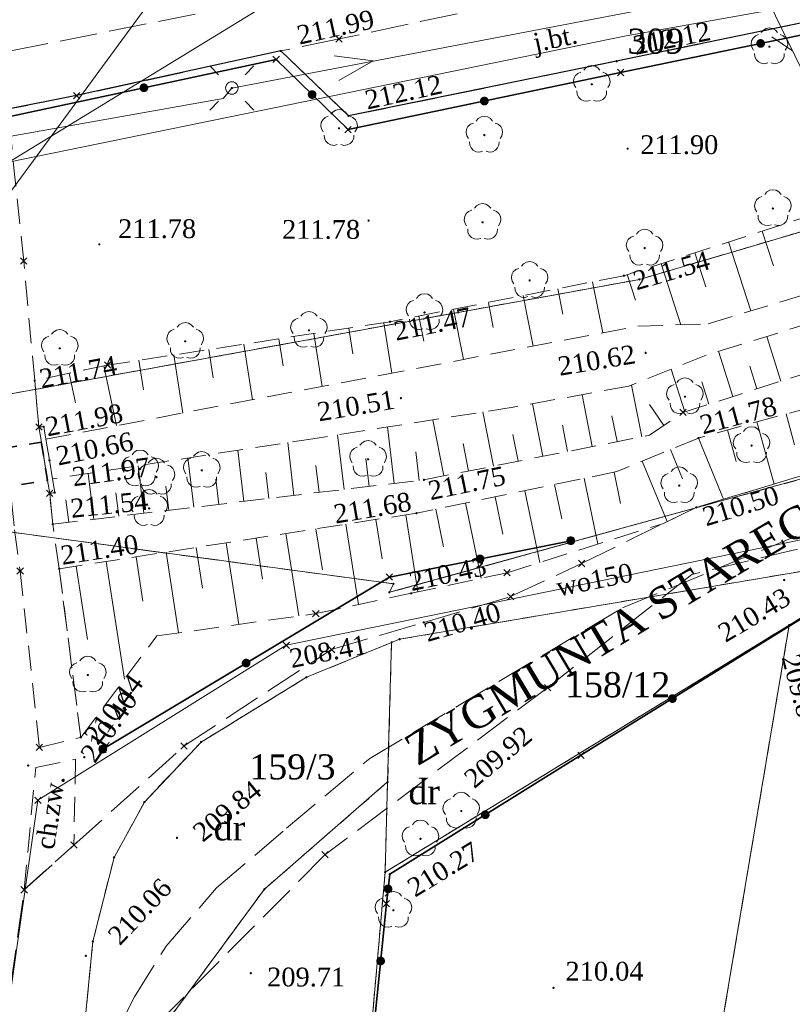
# Model space of a CAD drawing. Extents: x 7414218 to 7427513, y 5544630 to 5555035.
# Tile 20 of 46: x 7419448 to 7419478, y 5549612 to 5549651. Entities that reach past the tile are written whole.
import ezdxf
from ezdxf.enums import TextEntityAlignment as Align

# ---------------------------------------------------------------- set-up
doc = ezdxf.new("R2010")
doc.units = 0
for name, pattern in [('PRZER1-1', [1, 0.5, -0.5]), ('PRZER2-1', [1.5, 1, -0.5]), ('PRZER3-1', [2, 1.5, -0.5])]:
    doc.linetypes.add(name, pattern=pattern)
doc.layers.get('0').update_dxf_attribs({"linetype": 'CONTINUOUS'})
for name, color, linetype, lineweight in [('EGDE', 7, 'CONTINUOUS', 18), ('EGDE_O', 7, 'CONTINUOUS', 18), ('EGPG', 7, 'CONTINUOUS', 18), ('GOSRBG', 7, 'CONTINUOUS', 18), ('GUPPRZ_O', 7, 'CONTINUOUS', 18), ('OTDN', 7, 'CONTINUOUS', 18), ('OTKC', 7, 'CONTINUOUS', 18), ('OTKC_O', 7, 'CONTINUOUS', 18), ('OTKJ', 7, 'CONTINUOUS', 18), ('OTKJ_O', 7, 'CONTINUOUS', 18), ('OTKK', 7, 'CONTINUOUS', 25), ('OTKZ', 7, 'CONTINUOUS', 35), ('OTOO', 7, 'CONTINUOUS', 35), ('OTRK', 7, 'CONTINUOUS', 18), ('OTRS', 7, 'CONTINUOUS', 13), ('OTRS_O', 7, 'CONTINUOUS', 13), ('SUEO', 7, 'CONTINUOUS', 18)]:
    doc.layers.add(name, color=color, linetype=linetype, lineweight=lineweight)
for name, color, linetype, lineweight, true_color in [('EGKK', 7, 'CONTINUOUS', 18, 0x24bc24), ('EGUG', 7, 'CONTINUOUS', 18, 0x008000), ('EGUG_O', 7, 'CONTINUOUS', 18, 0x008000), ('GELULI', 7, 'CONTINUOUS', 18, 0xfeffff), ('GELULI_O', 7, 'CONTINUOUS', 18, 0xfeffff), ('GSPPRB', 7, 'CONTINUOUS', 18, 0x80ffff), ('OTZL', 7, 'CONTINUOUS', 18, 0x008000), ('SUEP', 1, 'CONTINUOUS', 18, 0xff0000), ('SUTP', 7, 'CONTINUOUS', 18, 0xff9100), ('SUWP', 5, 'CONTINUOUS', 18, 0x0000ff), ('SUWP_O', 5, 'CONTINUOUS', 18, 0x0000ff)]:
    doc.layers.add(name, color=color, linetype=linetype, lineweight=lineweight, true_color=true_color)
doc.styles.add('Times New Roman', font='times.ttf')

# ---------------------------------------------------------------- blocks, each defined once
blk = doc.blocks.new('GSPWPS1')
blk.add_hatch(color=0).paths.add_polyline_path([(-0.045, 0), (-0.043467, -0.011647), (-0.038971, -0.0225), (-0.03182, -0.03182), (-0.0225, -0.038971), (-0.011647, -0.043467), (0, -0.045), (0.011647, -0.043467), (0.0225, -0.038971), (0.03182, -0.03182), (0.038971, -0.0225), (0.043467, -0.011647), (0.045, 0), (0.043467, 0.011647), (0.038971, 0.0225), (0.03182, 0.03182), (0.0225, 0.038971), (0.011647, 0.043467), (0, 0.045), (-0.011647, 0.043467), (-0.0225, 0.038971), (-0.03182, 0.03182), (-0.038971, 0.0225), (-0.043467, 0.011647)])
blk = doc.blocks.new('GSPRDL1')
blk.add_hatch(color=0).paths.add_polyline_path([(0, -0.045), (0.013906, -0.042798), (0.02645, -0.036406), (0.036406, -0.02645), (0.042798, -0.013906), (0.045, 0), (0.042798, 0.013906), (0.036406, 0.02645), (0.02645, 0.036406), (0.013906, 0.042798), (0, 0.045), (-0.013906, 0.042798), (-0.02645, 0.036406), (-0.036406, 0.02645), (-0.042798, 0.013906), (-0.045, 0), (-0.042798, -0.013906), (-0.036406, -0.02645), (-0.02645, -0.036406), (-0.013906, -0.042798)])
at = {"color": 0}
for points in [[(-0.635969, -0.134326), (-0.70458, -0.024001), (-0.731429, 0.103115), (-0.713292, 0.231763), (-0.652348, 0.346501), (-0.55591, 0.433559), (-0.435555, 0.482485)], [(-0.324277, 0.563333), (-0.240553, 0.662679), (-0.127956, 0.727494), (0, 0.75), (0.127956, 0.727494), (0.240553, 0.662679), (0.324277, 0.563333)], [(0.435555, 0.482485), (0.55591, 0.433559), (0.652348, 0.346501), (0.713292, 0.231763), (0.731429, 0.103115), (0.70458, -0.024001), (0.635969, -0.134326)], [(-0.068773, -0.646351), (-0.194901, -0.677512), (-0.324092, -0.663766), (-0.440839, -0.606763), (-0.531129, -0.513345), (-0.584125, -0.394725), (-0.593465, -0.265141)], [(0.593465, -0.265141), (0.584125, -0.394725), (0.531129, -0.513345), (0.440839, -0.606763), (0.324092, -0.663766), (0.194901, -0.677512), (0.068773, -0.646351)]]:
    blk.add_lwpolyline(points, dxfattribs=at)
blk = doc.blocks.new('GUPELA2')
blk.add_hatch(color=0).paths.add_polyline_path([(-0.001087, 0.044987), (0.011881, 0.043403), (0.021281, 0.03965), (0.030065, 0.033482), (0.038133, 0.023893), (0.043117, 0.012881), (0.044986, 0.001113), (0.044323, -0.007777), (0.040557, -0.019497), (0.033417, -0.030138), (0.024849, -0.037517), (0.013788, -0.042836), (0.002013, -0.044955), (-0.00982, -0.043916), (-0.020466, -0.040077), (-0.029541, -0.033946), (-0.036867, -0.025804), (-0.04187, -0.01649), (-0.04461, -0.005909), (-0.044532, 0.006476), (-0.041285, 0.017903), (-0.034764, 0.028574), (-0.024479, 0.03776), (-0.013449, 0.042943)])
at = {"color": 0}
for points in [[(-0.883883, 0.883883), (-0.53033, 0.53033)], [(0.883883, 0.883883), (0.53033, 0.53033)], [(-0.883883, -0.883883), (-0.53033, -0.53033)], [(0.883883, -0.883883), (0.53033, -0.53033)]]:
    blk.add_lwpolyline(points, dxfattribs=at)
blk = doc.blocks.new('GUPELA1')
at = {"color": 0}
blk.add_lwpolyline([(0, 0.25), (0.064705, 0.241481), (0.125, 0.216506), (0.176777, 0.176777), (0.216506, 0.125), (0.241481, 0.064705), (0.25, 0), (0.241481, -0.064705), (0.216506, -0.125), (0.176777, -0.176777), (0.125, -0.216506), (0.064705, -0.241481), (0, -0.25), (-0.064705, -0.241481), (-0.125, -0.216506), (-0.176777, -0.176777), (-0.216506, -0.125), (-0.241481, -0.064705), (-0.25, 0), (-0.241481, 0.064705), (-0.216506, 0.125), (-0.176777, 0.176777), (-0.125, 0.216506), (-0.064705, 0.241481)], close=True, dxfattribs=at)
blk = doc.blocks.new('GEPPGD1_2')
blk.add_hatch(color=0).paths.add_polyline_path([(0, -0.045), (0.013906, -0.042798), (0.02645, -0.036406), (0.036406, -0.02645), (0.042798, -0.013906), (0.045, 0), (0.042798, 0.013906), (0.036406, 0.02645), (0.02645, 0.036406), (0.013906, 0.042798), (0, 0.045), (-0.013906, 0.042798), (-0.02645, 0.036406), (-0.036406, 0.02645), (-0.042798, 0.013906), (-0.045, 0), (-0.042798, -0.013906), (-0.036406, -0.02645), (-0.02645, -0.036406), (-0.013906, -0.042798)])
blk = doc.blocks.new('GSPPRB0')
at = {"color": 0, "lineweight": 18}
for points in [[(-0.12726, -0.12726), (0.12726, 0.12726)], [(-0.12726, 0.12726), (0.12726, -0.12726)]]:
    blk.add_lwpolyline(points, dxfattribs=at)
blk = doc.blocks.new('KOLO')
blk.add_hatch(color=0).paths.add_polyline_path([(-0.175, 0), (-0.169037, -0.045293), (-0.151554, -0.0875), (-0.123744, -0.123744), (-0.0875, -0.151554), (-0.045293, -0.169037), (0, -0.175), (0.045293, -0.169037), (0.0875, -0.151554), (0.123744, -0.123744), (0.151554, -0.0875), (0.169037, -0.045293), (0.175, 0), (0.169037, 0.045293), (0.151554, 0.0875), (0.123744, 0.123744), (0.0875, 0.151554), (0.045293, 0.169037), (0, 0.175), (-0.045293, 0.169037), (-0.0875, 0.151554), (-0.123744, 0.123744), (-0.151554, 0.0875), (-0.169037, 0.045293)])
blk = doc.blocks.new('GSLKOG1')
blk.add_hatch(color=0).paths.add_polyline_path([(-0.175, 0), (-0.169037, -0.045293), (-0.151554, -0.0875), (-0.123744, -0.123744), (-0.0875, -0.151554), (-0.045293, -0.169037), (0, -0.175), (0.045293, -0.169037), (0.0875, -0.151554), (0.123744, -0.123744), (0.151554, -0.0875), (0.169037, -0.045293), (0.175, 0), (0.169037, 0.045293), (0.151554, 0.0875), (0.123744, 0.123744), (0.0875, 0.151554), (0.045293, 0.169037), (0, 0.175), (-0.045293, 0.169037), (-0.0875, 0.151554), (-0.123744, 0.123744), (-0.151554, 0.0875), (-0.169037, 0.045293)])
blk = doc.blocks.new('SUTP1')
at = {"color": 0}
for points in [[(0.9325, 0), (0.0675, 0.5)], [(-0.0675, 0), (-0.9325, -0.5)]]:
    blk.add_lwpolyline(points, dxfattribs=at)
blk = doc.blocks.new('SUEP1')
at = {"color": 0}
blk.add_lwpolyline([(-0.75, -0.5), (0.75, 0), (-0.75, 0.5)], dxfattribs=at)

msp = doc.modelspace()

# ---------------------------------------------------------------- linework, layer by layer
at = {"layer": 'EGDE', "linetype": 'Continuous', "lineweight": 18, "elevation": 10.22}
for points in [[(7419691.9, 5549667.65), (7419649.26, 5549659.54), (7419641.05, 5549657.97), (7419630.6, 5549656.65), (7419619.81, 5549655.03), (7419609.66, 5549653.24), (7419589.07, 5549649.42), (7419557.7, 5549643.96), (7419540.13, 5549643.06), (7419523.27, 5549643.29), (7419509.38, 5549641.39), (7419462.29, 5549628.43), (7419462.45, 5549628.77), (7419446.03, 5549630.99), (7419446.66, 5549622.15), (7419432.87, 5549470.11), (7419428.25, 5549466.49), (7419384.74, 5549466.49), (7419372.42, 5549466.59)], [(7419438.3, 5549490.48), (7419449.43, 5549604.09), (7419450.45, 5549614.49), (7419451.3, 5549617.85), (7419452.51, 5549620.06), (7419454.77, 5549622.45), (7419458.98, 5549625.04), (7419462.38, 5549626.43), (7419462.7, 5549626.56), (7419482.9, 5549629.97), (7419487.71, 5549630.61), (7419562.5, 5549640.55), (7419590.93, 5549644.33), (7419591.23, 5549646.31), (7419603.9, 5549648.9), (7419609.52, 5549650.05), (7419619.85, 5549651.97), (7419630.2, 5549653.58), (7419640.65, 5549655.17), (7419649.84, 5549657.3), (7419665.24, 5549660.9), (7419684.7, 5549663.65), (7419689.36, 5549664.31)], [(7419575.48, 5549664.19), (7419564.39, 5549662.19), (7419563.19, 5549661.96), (7419553.44, 5549661.25), (7419525.33, 5549656.97), (7419518.53, 5549654.85), (7419502.4, 5549649.81), (7419472.27, 5549640.92), (7419444.75, 5549635.91), (7419446.03, 5549630.99), (7419462.45, 5549628.77), (7419462.29, 5549628.43), (7419509.38, 5549641.39), (7419528.76, 5549648.51), (7419538.53, 5549652.48), (7419556.13, 5549655.93), (7419588.38, 5549660.2)]]:
    msp.add_lwpolyline(points, dxfattribs=at)
for points in [[(7419485.54, 5549661.95), (7419443.45, 5549653.88), (7419444.75, 5549635.91), (7419472.27, 5549640.92), (7419502.4, 5549649.81), (7419518.53, 5549654.85), (7419505.87, 5549656.71), (7419492.2, 5549663.53)], [(7419487.71, 5549630.61), (7419482.9, 5549629.97), (7419478.25, 5549627.12), (7419461.94, 5549530.29), (7419468.08, 5549529.97)], [(7419462.38, 5549626.43), (7419462.22, 5549620.86), (7419462.12, 5549617.26), (7419478.25, 5549627.12), (7419482.9, 5549629.97), (7419462.7, 5549626.56)], [(7419478.25, 5549627.12), (7419462.12, 5549617.26), (7419459.99, 5549593.07), (7419454.49, 5549530.64), (7419458.91, 5549530.45), (7419461.94, 5549530.29)], [(7419462.38, 5549626.43), (7419458.98, 5549625.04), (7419454.77, 5549622.45), (7419452.51, 5549620.06), (7419451.3, 5549617.85), (7419450.45, 5549614.49), (7419449.43, 5549604.09), (7419452.54, 5549610.11), (7419457.3, 5549616.58), (7419462.22, 5549620.86)], [(7419449.43, 5549604.09), (7419438.3, 5549490.48), (7419438.67, 5549469.52), (7419447.19, 5549467.83), (7419447.16, 5549493.99), (7419450.09, 5549531.19), (7419459.99, 5549593.07), (7419462.12, 5549617.26), (7419462.22, 5549620.86), (7419457.3, 5549616.58), (7419452.54, 5549610.11)]]:
    msp.add_lwpolyline(points, close=True, dxfattribs=at)
at = {"layer": 'EGKK', "linetype": 'PRZER3-1', "lineweight": 18, "elevation": 10.06}
for points in [[(7419575.48, 5549664.19), (7419564.39, 5549662.19), (7419563.19, 5549661.96), (7419553.44, 5549661.25), (7419525.33, 5549656.97), (7419518.53, 5549654.85), (7419502.4, 5549649.81), (7419472.27, 5549640.92), (7419444.75, 5549635.91), (7419421.11, 5549632.38), (7419413.08, 5549630.04), (7419408.05, 5549627.17), (7419368.46, 5549590.89)], [(7419371.74, 5549587.46), (7419410.15, 5549622.14), (7419421.94, 5549626.84), (7419445.69, 5549630.61), (7419446.03, 5549630.99), (7419462.45, 5549628.77), (7419462.29, 5549628.43), (7419509.38, 5549641.39), (7419528.76, 5549648.51), (7419538.53, 5549652.48), (7419556.13, 5549655.93), (7419588.38, 5549660.2)]]:
    msp.add_lwpolyline(points, dxfattribs=at)
at = {"layer": 'EGUG', "linetype": 'PRZER1-1', "lineweight": 18, "elevation": 10.08}
for points in [[(7419691.9, 5549667.65), (7419649.26, 5549659.54), (7419641.05, 5549657.97), (7419630.6, 5549656.65), (7419619.81, 5549655.03), (7419609.66, 5549653.24), (7419589.07, 5549649.42), (7419557.7, 5549643.96), (7419540.13, 5549643.06), (7419523.27, 5549643.29), (7419509.38, 5549641.39), (7419462.29, 5549628.43), (7419462.45, 5549628.77), (7419446.03, 5549630.99), (7419446.66, 5549622.15), (7419432.87, 5549470.11), (7419428.25, 5549466.49), (7419384.74, 5549466.49), (7419372.42, 5549466.59)], [(7419438.3, 5549490.48), (7419449.43, 5549604.09), (7419450.45, 5549614.49), (7419451.3, 5549617.85), (7419452.51, 5549620.06), (7419454.77, 5549622.45), (7419458.98, 5549625.04), (7419462.38, 5549626.43), (7419462.7, 5549626.56), (7419482.9, 5549629.97), (7419487.71, 5549630.61), (7419562.5, 5549640.55), (7419590.93, 5549644.33), (7419591.23, 5549646.31), (7419603.9, 5549648.9), (7419609.52, 5549650.05), (7419619.85, 5549651.97), (7419630.2, 5549653.58), (7419640.65, 5549655.17), (7419649.84, 5549657.3), (7419665.24, 5549660.9), (7419684.7, 5549663.65), (7419689.36, 5549664.31)]]:
    msp.add_lwpolyline(points, dxfattribs=at)
for points in [[(7419587.56, 5549665.21), (7419575.48, 5549664.19), (7419564.39, 5549662.19), (7419563.19, 5549661.96), (7419553.44, 5549661.25), (7419525.33, 5549656.97), (7419518.53, 5549654.85), (7419502.4, 5549649.81), (7419472.27, 5549640.92), (7419444.75, 5549635.91), (7419446.03, 5549630.99), (7419462.45, 5549628.77), (7419462.29, 5549628.43), (7419509.38, 5549641.39), (7419528.76, 5549648.51), (7419538.53, 5549652.48), (7419556.13, 5549655.93), (7419588.38, 5549660.2)], [(7419502.4, 5549649.81), (7419518.53, 5549654.85), (7419505.87, 5549656.71), (7419492.2, 5549663.53), (7419485.54, 5549661.95), (7419443.45, 5549653.88), (7419443.92, 5549647.37), (7419444.75, 5549635.91), (7419472.27, 5549640.92)], [(7419487.71, 5549630.61), (7419482.9, 5549629.97), (7419478.25, 5549627.12), (7419461.94, 5549530.29), (7419468.08, 5549529.97)], [(7419462.12, 5549617.26), (7419478.25, 5549627.12), (7419482.9, 5549629.97), (7419462.7, 5549626.56), (7419462.38, 5549626.43), (7419462.22, 5549620.86)], [(7419478.25, 5549627.12), (7419462.12, 5549617.26), (7419459.99, 5549593.07), (7419454.49, 5549530.64), (7419458.91, 5549530.45), (7419461.94, 5549530.29)], [(7419462.22, 5549620.86), (7419462.38, 5549626.43), (7419458.98, 5549625.04), (7419454.77, 5549622.45), (7419452.51, 5549620.06), (7419451.3, 5549617.85), (7419450.45, 5549614.49), (7419449.43, 5549604.09), (7419452.54, 5549610.11), (7419457.3, 5549616.58)], [(7419438.67, 5549469.52), (7419447.19, 5549467.83), (7419447.16, 5549493.99), (7419450.09, 5549531.19), (7419459.99, 5549593.07), (7419462.12, 5549617.26), (7419462.22, 5549620.86), (7419457.3, 5549616.58), (7419452.54, 5549610.11), (7419449.43, 5549604.09), (7419438.3, 5549490.48)]]:
    msp.add_lwpolyline(points, close=True, dxfattribs=at)
at = {"layer": 'GELULI', "linetype": 'PRZER3-1', "lineweight": 18, "elevation": 9.97}
for points in [[(7419191.83, 5549597.86), (7419227.51, 5549604.5), (7419236.51, 5549606.21), (7419266.71, 5549612.67), (7419285.91, 5549616.73), (7419342.82, 5549629.2), (7419396.93, 5549640.48), (7419420.12, 5549645.6), (7419443.26, 5549649.26), (7419491.1, 5549658.81), (7419573.08, 5549674.07), (7419586.74, 5549676.61), (7419595.56, 5549678.05), (7419603.85, 5549679.58), (7419642.24, 5549682.49), (7419682.46, 5549681.4), (7419701.55, 5549681.61), (7419707.82, 5549682.12), (7419711.97, 5549682.6), (7419717.23, 5549683.96), (7419737.16, 5549689.09), (7419817.2, 5549713.1), (7419833.72, 5549718.92), (7419847.85, 5549724.55)], [(7419438.62, 5549512.6), (7419443.29, 5549563.89), (7419445.68, 5549585.94), (7419447.5, 5549601.39), (7419450.76, 5549609.57), (7419452.11, 5549612.28), (7419453.38, 5549614.31), (7419455.39, 5549616.63), (7419458.18, 5549619.01), (7419461.51, 5549621.8), (7419471.6, 5549627.81), (7419482.58, 5549632.35), (7419497.87, 5549636.24), (7419510.04, 5549638.43), (7419559.28, 5549645.93), (7419579.5, 5549650.65), (7419586.5, 5549653.62), (7419594.02, 5549659.08), (7419593.81, 5549664.11), (7419595.56, 5549678.05)]]:
    msp.add_lwpolyline(points, dxfattribs=at)
at = {"layer": 'GOSRBG', "linetype": 'Continuous', "lineweight": 18, "elevation": 10.04}
msp.add_lwpolyline([(7419615.774, 5549580.427), (7419627.462, 5549681.489), (7419471.968, 5549660.82), (7419431.639, 5549636.152), (7419428.19, 5549596.998), (7419413.018, 5549502.167), (7419456.743, 5549498.498), (7419481.58, 5549497.212), (7419522.704, 5549494.583), (7419537.085, 5549494.391), (7419547.298, 5549493.821), (7419605.188, 5549491.067)], close=True, dxfattribs=at)
at = {"layer": 'OTDN', "linetype": 'Continuous', "lineweight": 18, "elevation": 10.18}
msp.add_lwpolyline([(7419448.49, 5549635.04), (7419448.3, 5549635.03), (7419448.399, 5549634.423), (7419448.646, 5549632.899), (7419448.73, 5549632.38), (7419448.93, 5549632.41), (7419448.841, 5549632.958), (7419448.72, 5549633.7), (7419448.575, 5549634.543)], close=True, dxfattribs=at)
at = {"layer": 'OTKC', "linetype": 'PRZER2-1', "lineweight": 18, "elevation": 10.18}
for points in [[(7419447.06, 5549647.71), (7419445.53, 5549647.31), (7419446.2, 5549640.4), (7419446.79, 5549634.89), (7419445.31, 5549634.62), (7419445.56, 5549631.73), (7419447.2, 5549632.08), (7419447.33, 5549630.93), (7419447.55, 5549629.28), (7419448.32, 5549622.24), (7419449.97, 5549622.64), (7419449.11, 5549629.37), (7419448.85, 5549631.15), (7419448.73, 5549632.38), (7419448.646, 5549632.899), (7419448.399, 5549634.423), (7419448.3, 5549635.03), (7419448.13, 5549636.88), (7419447.69, 5549641.65)], [(7419449.694, 5549618.339), (7419447.709, 5549616.555), (7419448.17, 5549621.44), (7419449.76, 5549621.77)]]:
    msp.add_lwpolyline(points, close=True, dxfattribs=at)
at = {"layer": 'OTKJ', "linetype": 'PRZER3-1', "lineweight": 18, "elevation": 10.18}
for points in [[(7419483.58, 5549655.26), (7419481.39, 5549654.82), (7419470.86, 5549652.77), (7419460.28, 5549650.52), (7419457.95, 5549650.04), (7419449.8, 5549648.26), (7419447.06, 5549647.71)], [(7419438.765, 5549533.504), (7419443.347, 5549580.846), (7419446.068, 5549604.754), (7419447.709, 5549616.555), (7419449.694, 5549618.339), (7419454.096, 5549622.297), (7419459.98, 5549626.145), (7419463.66, 5549627.23), (7419467.128, 5549628.261), (7419469.96, 5549629.58), (7419473.23, 5549631.18), (7419474.54, 5549631.82), (7419487.43, 5549635.68), (7419488.3, 5549632.49), (7419474.36, 5549629.14), (7419468.61, 5549624.63), (7419459.719, 5549617.954), (7419453.072, 5549611.255), (7419449.891, 5549604.245)]]:
    msp.add_lwpolyline(points, dxfattribs=at)
msp.add_lwpolyline([(7419457.95, 5549650.04), (7419460.66, 5549647.45), (7419471.36, 5549649.63), (7419482.37, 5549651.91), (7419483.58, 5549655.26), (7419481.39, 5549654.82), (7419470.86, 5549652.77), (7419460.28, 5549650.52)], close=True, dxfattribs=at)
at = {"layer": 'OTKK', "linetype": 'Continuous', "lineweight": 25, "elevation": 10.18}
msp.add_lwpolyline([(7419483.58, 5549655.26), (7419482.37, 5549651.91), (7419471.36, 5549649.63), (7419460.66, 5549647.45), (7419457.95, 5549650.04), (7419449.8, 5549648.26), (7419447.06, 5549647.71)], dxfattribs=at)
at = {"layer": 'OTKZ', "linetype": 'PRZER1-1', "lineweight": 35, "elevation": 10.18}
msp.add_lwpolyline([(7419443.45, 5549633.62), (7419443.66, 5549632.09), (7419448.646, 5549632.899), (7419448.399, 5549634.423)], close=True, dxfattribs=at)
at = {"layer": 'OTOO', "linetype": 'Continuous', "lineweight": 35, "elevation": 10.18}
for points in [[(7419447.21, 5549647.44), (7419457.77, 5549649.7), (7419460.64, 5549646.9), (7419471.52, 5549649.18), (7419482.7, 5549651.5), (7419483.66, 5549654.01)], [(7419469.53, 5549630.49), (7419462.29, 5549629.04), (7419450.85, 5549622.17)], [(7419489.61, 5549629.28), (7419487, 5549629.5), (7419485.89, 5549630.52), (7419483.62, 5549630.4), (7419469.934, 5549621.926), (7419462.302, 5549617.178), (7419462.169, 5549616.005), (7419461.714, 5549611.419), (7419460.596, 5549596.34), (7419458.286, 5549572.297), (7419457.053, 5549558.598), (7419454.642, 5549530.858), (7419469.28, 5549529.93), (7419468.47, 5549518.27), (7419467.27, 5549504.06), (7419466.666, 5549496.573)]]:
    msp.add_lwpolyline(points, dxfattribs=at)
at = {"layer": 'OTRK', "linetype": 'PRZER2-1', "lineweight": 18, "elevation": 10.06}
for points in [[(7419511.02, 5549653.75), (7419500.18, 5549649.28), (7419497.85, 5549648.61), (7419485.09, 5549645.4), (7419471.65, 5549641.07), (7419462.31, 5549639.23), (7419451.04, 5549637.5), (7419448.13, 5549636.88), (7419448.3, 5549635.03), (7419448.49, 5549635.04), (7419448.575, 5549634.543), (7419461.9, 5549637.09), (7419472.21, 5549639.05), (7419475.01, 5549639.15), (7419489.98, 5549643.65), (7419501.13, 5549647), (7419517.2, 5549651.71)], [(7419516.24, 5549650.62), (7419501.3, 5549646.01), (7419490.7, 5549642.75), (7419474.93, 5549637.9), (7419471.85, 5549636.66), (7419467.23, 5549635.82), (7419459.41, 5549634.59), (7419448.841, 5549632.958), (7419448.93, 5549632.41), (7419448.73, 5549632.38), (7419448.85, 5549631.15), (7419463.67, 5549632.92), (7419472.67, 5549634.7), (7419474.01, 5549635.61), (7419486.02, 5549639.45), (7419497.99, 5549642.92), (7419510.92, 5549646.66)]]:
    msp.add_lwpolyline(points, dxfattribs=at)
msp.add_lwpolyline([(7419530.02, 5549650.43), (7419527.05, 5549649.45), (7419511.31, 5549644.63), (7419498.4, 5549641.11), (7419486.46, 5549637.84), (7419474.63, 5549634.59), (7419471.37, 5549633.25), (7419463.37, 5549631.59), (7419449.11, 5549629.37), (7419449.97, 5549622.64), (7419453.01, 5549626.69), (7419459.354, 5549627.581), (7419463.16, 5549628.39), (7419466.99, 5549629.214), (7419473.23, 5549631.18), (7419474.54, 5549631.82), (7419487.43, 5549635.68), (7419499.26, 5549639.22), (7419511.95, 5549642.89), (7419518.72, 5549644.83), (7419526.27, 5549647.4)], close=True, dxfattribs=at)
at = {"layer": 'OTRK', "linetype": 'Continuous', "lineweight": 18, "elevation": 10.06}
for points in [[(7419477.173, 5549642.849), (7419477.621, 5549641.459)], [(7419475.827, 5549642.416), (7419476.714, 5549639.662)], [(7419474.48, 5549641.982), (7419474.919, 5549640.618)], [(7419473.134, 5549641.548), (7419473.919, 5549639.111)], [(7419471.787, 5549641.114), (7419472.118, 5549640.086)], [(7419470.404, 5549640.824), (7419470.806, 5549638.783)], [(7419467.628, 5549640.278), (7419468.026, 5549638.255)], [(7419469.016, 5549640.551), (7419469.216, 5549639.535)], [(7419466.24, 5549640.004), (7419466.438, 5549638.997)], [(7419463.464, 5549639.457), (7419463.66, 5549638.46)], [(7419464.852, 5549639.731), (7419465.247, 5549637.726)], [(7419462.074, 5549639.194), (7419462.383, 5549637.182)], [(7419459.278, 5549638.765), (7419459.602, 5549636.651)], [(7419460.676, 5549638.979), (7419460.834, 5549637.948)], [(7419456.481, 5549638.335), (7419456.821, 5549636.119)], [(7419457.879, 5549638.55), (7419458.046, 5549637.468)], [(7419477.923, 5549636.861), (7419477.353, 5549638.645)], [(7419453.685, 5549637.906), (7419454.041, 5549635.588)], [(7419455.083, 5549638.121), (7419455.257, 5549636.987)], [(7419476.006, 5549636.248), (7419475.428, 5549638.053)], [(7419452.286, 5549637.691), (7419452.468, 5549636.507)], [(7419449.506, 5549637.173), (7419449.757, 5549635.995)], [(7419450.89, 5549637.468), (7419451.398, 5549635.083)], [(7419474.088, 5549635.635), (7419473.543, 5549637.342)], [(7419476.964, 5549636.555), (7419476.677, 5549637.452)], [(7419472.365, 5549634.64), (7419471.957, 5549636.703)], [(7419475.047, 5549635.942), (7419474.763, 5549636.83)], [(7419470.391, 5549634.249), (7419469.981, 5549636.32)], [(7419468.416, 5549633.859), (7419468, 5549635.96)], [(7419473.246, 5549635.091), (7419472.677, 5549635.928)], [(7419466.441, 5549633.468), (7419466.014, 5549635.629)], [(7419478.131, 5549635.552), (7419478.468, 5549634.324)], [(7419464.467, 5549633.078), (7419464.024, 5549635.316)], [(7419471.378, 5549634.444), (7419471.175, 5549635.472)], [(7419476.962, 5549635.231), (7419477.644, 5549632.75)], [(7419462.478, 5549632.778), (7419462.209, 5549635.03)], [(7419469.403, 5549634.054), (7419469.197, 5549635.097)], [(7419475.794, 5549634.91), (7419476.139, 5549633.656)], [(7419458.481, 5549632.3), (7419458.229, 5549634.408)], [(7419460.479, 5549632.539), (7419460.219, 5549634.717)], [(7419465.454, 5549633.273), (7419465.237, 5549634.373)], [(7419467.429, 5549633.663), (7419467.219, 5549634.724)], [(7419474.626, 5549634.588), (7419475.63, 5549632.146)], [(7419456.482, 5549632.062), (7419456.238, 5549634.1)], [(7419463.477, 5549632.897), (7419463.34, 5549634.042)], [(7419473.506, 5549634.128), (7419473.987, 5549632.956)], [(7419454.483, 5549631.823), (7419454.248, 5549633.793)], [(7419461.479, 5549632.658), (7419461.346, 5549633.766)], [(7419472.385, 5549633.667), (7419473.378, 5549631.252)], [(7419450.486, 5549631.345), (7419450.267, 5549633.178)], [(7419452.485, 5549631.584), (7419452.258, 5549633.485)], [(7419457.481, 5549632.181), (7419457.357, 5549633.217)], [(7419459.48, 5549632.42), (7419459.352, 5549633.49)], [(7419471.258, 5549633.227), (7419471.518, 5549631.975)], [(7419455.483, 5549631.942), (7419455.363, 5549632.944)], [(7419470.072, 5549632.981), (7419470.617, 5549630.357)], [(7419451.485, 5549631.465), (7419451.374, 5549632.398)], [(7419453.484, 5549631.703), (7419453.368, 5549632.671)], [(7419467.699, 5549632.488), (7419468.294, 5549629.625)], [(7419468.886, 5549632.735), (7419469.17, 5549631.363)], [(7419449.487, 5549631.226), (7419449.379, 5549632.125)], [(7419465.327, 5549631.996), (7419465.951, 5549628.99)], [(7419466.513, 5549632.242), (7419466.823, 5549630.751)], [(7419464.141, 5549631.75), (7419464.453, 5549630.243)], [(7419461.754, 5549631.338), (7419461.998, 5549629.767)], [(7419462.951, 5549631.525), (7419463.43, 5549628.448)], [(7419459.359, 5549630.966), (7419459.614, 5549629.328)], [(7419460.556, 5549631.152), (7419461.056, 5549627.943)], [(7419455.768, 5549630.407), (7419456.275, 5549627.149)], [(7419456.965, 5549630.593), (7419457.22, 5549628.955)], [(7419458.162, 5549630.779), (7419458.675, 5549627.486)], [(7419453.374, 5549630.034), (7419453.875, 5549626.812)], [(7419454.571, 5549630.22), (7419454.823, 5549628.6)], [(7419450.98, 5549629.661), (7419451.711, 5549624.96)], [(7419452.177, 5549629.847), (7419452.452, 5549628.08)], [(7419449.782, 5549629.475), (7419450.239, 5549626.541)]]:
    msp.add_lwpolyline(points, dxfattribs=at)
at = {"layer": 'SUEP', "linetype": 'Continuous', "lineweight": 18, "elevation": 10.14}
for points in [[(7419813.51, 5549704.99), (7419792.67, 5549701.91), (7419759.16, 5549691.97), (7419727.73, 5549682.05), (7419699.01, 5549677.12), (7419657.51, 5549678.29), (7419619.55, 5549677.45), (7419583.02, 5549671.95), (7419555.17, 5549667.66), (7419521.19, 5549661.03), (7419486.18, 5549654.33), (7419456, 5549648.56)], [(7419316.42, 5549612.34), (7419316.3, 5549612.49), (7419315.56, 5549614.7), (7419321.9, 5549615.65), (7419327.33, 5549616.65), (7419337.55, 5549618.39), (7419366.45, 5549623.74), (7419374.22, 5549625.4), (7419389.41, 5549627.67), (7419400.56, 5549629.87), (7419405.7, 5549631.49), (7419414.42, 5549634.49), (7419424.03, 5549639.34), (7419431.97, 5549642.64), (7419435.94, 5549643.32), (7419471.74, 5549650.65), (7419497.49, 5549655.25)], [(7419404.38, 5549638.42), (7419408.52, 5549639.52), (7419423.19, 5549642.56), (7419426.47, 5549643.12), (7419427.22, 5549642.21), (7419427.29, 5549641.93), (7419427.35, 5549642.27), (7419428.27, 5549643.39), (7419442.53, 5549645.81), (7419455.66, 5549648.14), (7419456, 5549648.56)]]:
    msp.add_lwpolyline(points, dxfattribs=at)
at = {"layer": 'SUTP', "linetype": 'Continuous', "lineweight": 18, "elevation": 10.14}
msp.add_lwpolyline([(7419429.79, 5549749.71), (7419487.59, 5549631.16)], dxfattribs=at)
at = {"layer": 'SUWP', "linetype": 'Continuous', "lineweight": 18, "elevation": 10.14}
for points in [[(7419575.7, 5549677.49), (7419554.92, 5549673.25), (7419501.47, 5549663.11), (7419456.01, 5549654.58), (7419454.26, 5549654.09), (7419446.04, 5549642.91), (7419417.39, 5549633.13), (7419413.15, 5549631.81), (7419408.35, 5549630.52), (7419390.14, 5549626.83), (7419376.94, 5549624.27), (7419376.64, 5549624.63)], [(7419500.56, 5549634.4), (7419482.81, 5549631.37), (7419458.17, 5549626.32), (7419448.26, 5549620.13), (7419446.53, 5549608.05), (7419445.99, 5549603.69), (7419446.04, 5549603.36), (7419446.52, 5549603.28), (7419446.92, 5549603.25)]]:
    msp.add_lwpolyline(points, dxfattribs=at)

# ---------------------------------------------------------------- block references
at = {"layer": 'EGPG', "linetype": 'Continuous', "lineweight": 18}
for p in [(7419472.27, 5549640.92, 10.24), (7419462.29, 5549628.43, 10.24), (7419462.45, 5549628.77, 10.24), (7419478.25, 5549627.12, 10.24), (7419462.7, 5549626.56, 10.24), (7419462.38, 5549626.43, 10.24), (7419458.98, 5549625.04, 10.24), (7419454.77, 5549622.45, 10.24), (7419462.22, 5549620.86, 10.24), (7419452.51, 5549620.06, 10.24), (7419451.3, 5549617.85, 10.24), (7419462.12, 5549617.26, 10.24), (7419457.3, 5549616.58, 10.24), (7419450.45, 5549614.49, 10.24)]:
    msp.add_blockref('GEPPGD1_2', p, dxfattribs=at)
at = {"layer": 'GSPPRB', "linetype": 'Continuous', "lineweight": 18}
for p in [(7419460.28, 5549650.52, 10.28), (7419457.77, 5549649.7, 10.28), (7419471.52, 5549649.18, 10.28), (7419449.8, 5549648.26, 10.28), (7419460.64, 5549646.9, 10.28), (7419447.69, 5549641.65, 10.28), (7419451.04, 5549637.5, 10.28), (7419474.01, 5549635.61, 10.28), (7419448.3, 5549635.03, 10.28), (7419448.73, 5549632.38, 10.28), (7419469.53, 5549630.49, 10.28), (7419469.96, 5549629.58, 10.28), (7419447.55, 5549629.28, 10.28), (7419466.99, 5549629.214, 10.28), (7419462.29, 5549629.04, 10.28), (7419467.128, 5549628.261, 10.28), (7419459.354, 5549627.581, 10.28), (7419458.17, 5549626.32, 10.28), (7419459.98, 5549626.145, 10.28), (7419468.61, 5549624.63, 10.28), (7419448.32, 5549622.24, 10.28), (7419450.85, 5549622.17, 10.28), (7419454.096, 5549622.297, 10.28), (7419469.934, 5549621.926, 10.28), (7419448.26, 5549620.13, 10.28), (7419449.694, 5549618.339, 10.28), (7419459.719, 5549617.954, 10.28), (7419447.709, 5549616.555, 10.28), (7419462.169, 5549616.005, 10.28)]:
    msp.add_blockref('GSPPRB0', p, dxfattribs=at)
at = {"layer": 'OTOO', "linetype": 'Continuous', "lineweight": 35}
for name, p, rotation in [('KOLO', (7419477.11, 5549650.34, 10.18), 11.72325796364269), ('KOLO', (7419477.11, 5549650.34, 10.18), 11.72325796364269), ('KOLO', (7419452.49, 5549648.57, 10.18), 12.07993473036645), ('KOLO', (7419452.49, 5549648.57, 10.18), 12.07993473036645), ('KOLO', (7419459.205, 5549648.3, 10.18), 315.7073193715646), ('KOLO', (7419459.205, 5549648.3, 10.18), 315.7073193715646), ('KOLO', (7419466.08, 5549648.04, 10.18), 11.83556707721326), ('KOLO', (7419466.08, 5549648.04, 10.18), 11.83556707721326), ('GSLKOG1', (7419469.53, 5549630.49, 10.18), 191.3251504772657), ('KOLO', (7419465.91, 5549629.765, 10.18), 191.3251504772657), ('KOLO', (7419465.91, 5549629.765, 10.18), 191.3251504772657), ('KOLO', (7419456.57, 5549625.605, 10.18), 210.9858471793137), ('KOLO', (7419456.57, 5549625.605, 10.18), 210.9858471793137), ('KOLO', (7419473.589, 5549624.189, 10.18), 211.7646682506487), ('KOLO', (7419473.589, 5549624.189, 10.18), 211.7646682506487), ('GSLKOG1', (7419450.85, 5549622.17, 10.18), 210.9858471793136), ('KOLO', (7419466.118, 5549619.552, 10.18), 211.8864619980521), ('KOLO', (7419466.118, 5549619.552, 10.18), 211.8864619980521), ('KOLO', (7419462.236, 5549616.592, 10.18), 263.5311743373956), ('KOLO', (7419462.236, 5549616.592, 10.18), 263.5311743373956), ('KOLO', (7419461.941, 5549613.712, 10.18), 264.3339420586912), ('KOLO', (7419461.941, 5549613.712, 10.18), 264.3339420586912)]:
    msp.add_blockref(name, p, dxfattribs=dict(at, rotation=rotation))
at = {"layer": 'OTRS', "linetype": 'Continuous', "lineweight": 13}
for p in [(7419457.95, 5549650.04, 10.08), (7419471.36, 5549649.63, 10.08), (7419460.66, 5549647.45, 10.08), (7419471.8, 5549646.14, 10.08), (7419461.46, 5549643.27, 10.08), (7419450.71, 5549642.32, 10.08), (7419471.65, 5549641.07, 10.08), (7419462.31, 5549639.23, 10.08), (7419472.52, 5549637.99, 10.08), (7419448.13, 5549636.88, 10.08), (7419462.75, 5549636.18, 10.08), (7419448.49, 5549635.04, 10.08), (7419474.63, 5549634.59, 10.08), (7419448.72, 5549633.7, 10.08), (7419463.67, 5549632.92, 10.08), (7419448.93, 5549632.41, 10.08), (7419463.37, 5549631.59, 10.08), (7419474.54, 5549631.82, 10.08), (7419448.85, 5549631.15, 10.08), (7419449.11, 5549629.37, 10.08), (7419478.05, 5549628.92, 10.08), (7419463.16, 5549628.39, 10.08), (7419463.66, 5549627.23, 10.08), (7419449.97, 5549622.64, 10.08), (7419450.11, 5549621.85, 10.08), (7419447.87, 5549621.52, 10.08), (7419463.73, 5549620.99, 10.08), (7419453.81, 5549618.63, 10.08), (7419462.302, 5549617.178, 10.08), (7419450.17, 5549613.92, 10.08), (7419456.76, 5549613.23, 10.08), (7419468.84, 5549612.64, 10.08)]:
    msp.add_blockref('GSPWPS1', p, dxfattribs=at)
at = {"layer": 'OTZL', "linetype": 'Continuous', "lineweight": 18}
for p in [(7419477.46, 5549650.21, 10.12), (7419470.37, 5549648.71, 10.12), (7419460.28, 5549646.95, 10.12), (7419466.08, 5549646.68, 10.12), (7419477.6, 5549643.75, 10.12), (7419466.01, 5549643.2, 10.12), (7419472.48, 5549642.17, 10.12), (7419467.89, 5549640.88, 10.12), (7419463.69, 5549639.6, 10.12), (7419459.08, 5549638.89, 10.12), (7419454.14, 5549638.45, 10.12), (7419449.13, 5549638.17, 10.12), (7419474.09, 5549636.24, 10.12), (7419476.75, 5549634.29, 10.12), (7419461.44, 5549633.74, 10.12), (7419452.34, 5549633.36, 10.12), (7419454.8, 5549633.3, 10.12), (7419452.99, 5549633.03, 10.12), (7419473.86, 5549632.69, 10.12), (7419452.7, 5549631.78, 10.12), (7419450.25, 5549625.13, 10.12), (7419465.16, 5549619.7, 10.12), (7419463.53, 5549618.59, 10.12), (7419462.45, 5549615.74, 10.12)]:
    msp.add_blockref('GSPRDL1', p, dxfattribs=at)
at = {"layer": 'SUEO', "linetype": 'Continuous', "lineweight": 18}
for name, p in [('GUPELA2', (7419456, 5549648.56, 10.15)), ('GUPELA1', (7419456, 5549648.56, 10.16))]:
    msp.add_blockref(name, p, dxfattribs=at)
at = {"layer": 'SUEP', "linetype": 'Continuous', "lineweight": 18, "rotation": 10.82354991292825}
msp.add_blockref('SUEP1', (7419460.911, 5549649.499, 10.14), dxfattribs=at)
at = {"layer": 'SUTP', "linetype": 'Continuous', "lineweight": 18, "rotation": 295.9919182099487}
msp.add_blockref('SUTP1', (7419478.411, 5549649.986, 10.14), dxfattribs=at)

# ---------------------------------------------------------------- texts
at = {"layer": 'EGDE_O', "linetype": 'Continuous', "lineweight": 0, "style": 'Times New Roman'}
for s, p in [('309', (7419472.923, 5549649.932, 10.8)), ('158/12', (7419471.404, 5549624.242, 10.8)), ('159/3', (7419458.419, 5549620.964, 10.8))]:
    msp.add_text(s, height=1, dxfattribs=at).set_placement(p, align=Align.CENTER)
at = {"layer": 'EGUG_O', "linetype": 'Continuous', "lineweight": 0, "style": 'Times New Roman'}
for p in [(7419463.679, 5549619.972, 10.8), (7419455.905, 5549618.526, 10.8)]:
    msp.add_text('dr', height=1, dxfattribs=at).set_placement(p, align=Align.CENTER)
at = {"layer": 'GELULI_O', "linetype": 'Continuous', "lineweight": 0, "style": 'Times New Roman'}
msp.add_text('ZYGMUNTA STAREGO', height=1.25, rotation=30.7795, dxfattribs=at).set_placement((7419463.405, 5549621.477, 10.8))
at = {"layer": 'GUPPRZ_O', "linetype": 'Continuous', "lineweight": 0, "style": 'Times New Roman'}
for s, rotation, p in [('208.41', 11.027, (7419458.385, 5549625.406, 10.8)), ('209.8', 285.13, (7419477.94, 5549625.834, 10.8))]:
    msp.add_text(s, height=0.75, rotation=rotation, dxfattribs=at).set_placement(p)
at = {"layer": 'OTKC_O', "linetype": 'Continuous', "lineweight": 0, "style": 'Times New Roman'}
msp.add_text('ch.zw.', height=0.75, rotation=81.472, dxfattribs=at).set_placement((7419448.9, 5549618.13, 10.8))
at = {"layer": 'OTKJ_O', "linetype": 'Continuous', "lineweight": 0, "style": 'Times New Roman'}
msp.add_text('j.bt.', height=0.75, rotation=12.0143, dxfattribs=at).set_placement((7419468.125, 5549649.991, 10.8))
at = {"layer": 'OTRS_O', "linetype": 'Continuous', "lineweight": 0, "style": 'Times New Roman'}
for s, rotation, p in [('211.99', 12.5247, (7419458.7, 5549650.29, 10.8)), ('212.12', 11.2229, (7419472.11, 5549649.88, 10.8)), ('212.12', 12.2859, (7419461.41, 5549647.7, 10.8)), ('211.90', 0.0281, (7419472.305, 5549645.923, 10.8)), ('211.78', 360, (7419458.005, 5549642.541, 10.8)), ('211.54', 16.2496, (7419472.155, 5549640.482, 10.8)), ('211.47', 11.3002, (7419462.556, 5549638.472, 10.8)), ('210.62', 9.4178, (7419469.088, 5549637.072, 10.8)), ('211.74', 10.5101, (7419448.399, 5549636.576, 10.8)), ('210.51', 9.6316, (7419459.481, 5549635.251, 10.8)), ('211.98', 10.7705, (7419448.641, 5549634.654, 10.8)), ('211.78', 15.0092, (7419474.808, 5549634.731, 10.8)), ('210.66', 11.5572, (7419449.07, 5549633.487, 10.8)), ('211.97', 7.6743, (7419449.68, 5549632.66, 10.8)), ('211.75', 11.7369, (7419463.93, 5549632.107, 10.8)), ('211.54', 6.13, (7419449.6, 5549631.4, 10.8)), ('211.68', 9.7608, (7419460.142, 5549631.172, 10.8)), ('210.50', 17.2814, (7419474.936, 5549631.062, 10.8)), ('211.40', 8.8182, (7419449.233, 5549629.525, 10.8)), ('210.43', 12.1719, (7419463.174, 5549628.477, 10.8)), ('210.43', 30.9958, (7419475.71, 5549626.41, 10.8)), ('210.40', 16.2599, (7419463.811, 5549626.445, 10.8)), ('210.44', 53.3311, (7419450.652, 5549622.291, 10.8)), ('210.40', 55.8456, (7419450.53, 5549621.57, 10.8)), ('209.92', 40.2309, (7419465.68, 5549620.57, 10.8)), ('209.84', 39.1238, (7419454.84, 5549618.43, 10.8)), ('210.27', 31.5779, (7419463.313, 5549616.239, 10.8)), ('210.06', 46.8675, (7419451.53, 5549614.3, 10.8)), ('210.04', 359.9998, (7419469.32, 5549612.93, 10.8)), ('209.71', 359.9998, (7419457.41, 5549612.7, 10.8))]:
    msp.add_text(s, height=0.75, rotation=rotation, dxfattribs=at).set_placement(p)
msp.add_text('211.78', height=0.75, dxfattribs=at).set_placement((7419451.46, 5549642.57, 10.8))
at = {"layer": 'SUWP_O', "linetype": 'Continuous', "lineweight": 0, "style": 'Times New Roman'}
msp.add_text('wo150', height=0.75, rotation=11.582, dxfattribs=at).set_placement((7419470.548, 5549628.566, 10.8), align=Align.CENTER)

doc.saveas('drawing.dxf')
